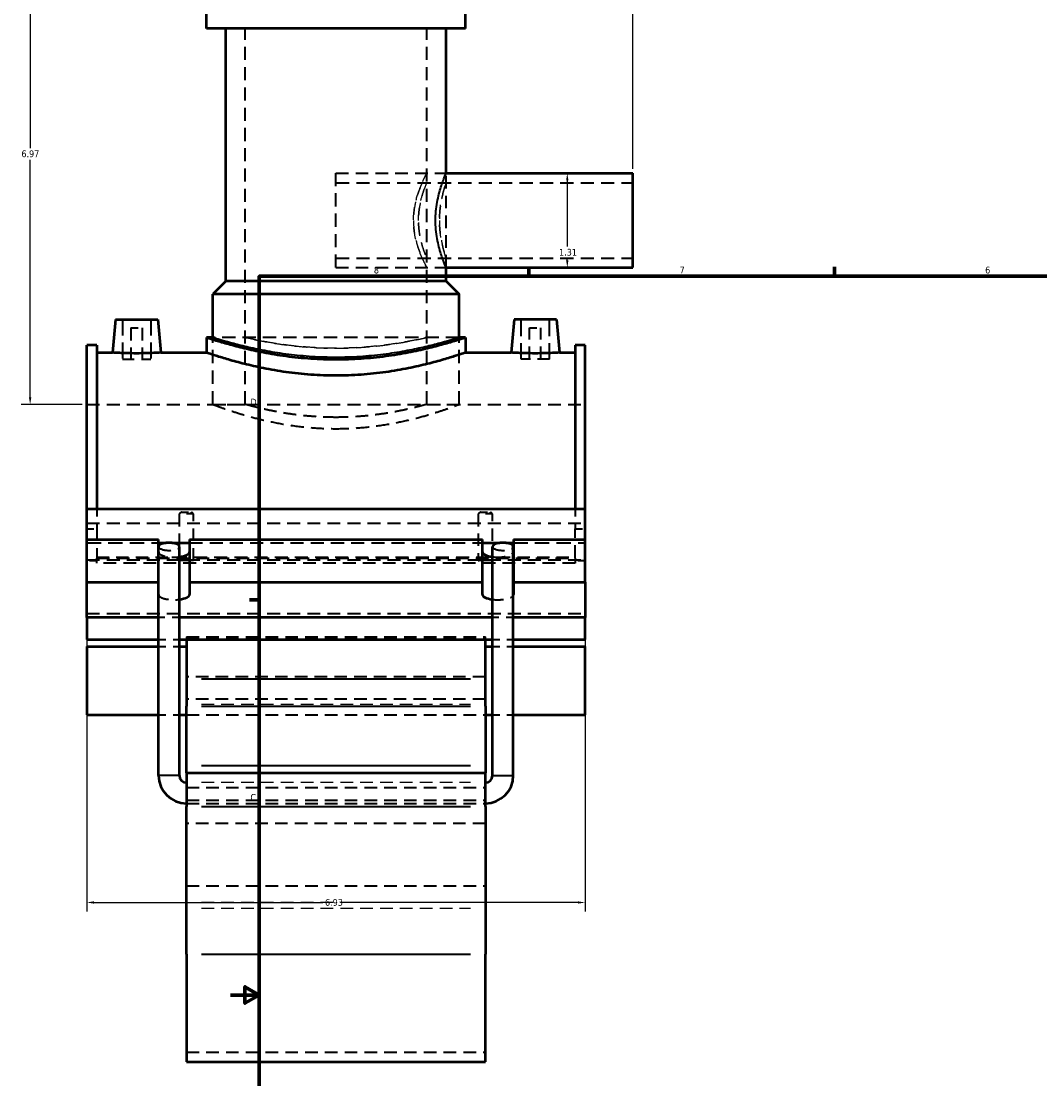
# Model space of a CAD drawing. Header units: inches. Extents: x -2.8 to 51.3, y -2.3 to 49.9.
# Tile 2 of 9: x -2.8 to 11.4, y 9.8 to 24.6. Entities that reach past the tile are written whole.
import ezdxf

# ---------------------------------------------------------------- set-up
doc = ezdxf.new("R2010")
doc.units = ezdxf.units.IN
doc.header["$MEASUREMENT"] = 0
doc.linetypes.add('DASHED', pattern=[0.2067, 0.1654, -0.0413])
for name, color, linetype, lineweight in [('Border (ANSI)', 7, 'Continuous', 70), ('Dimension (ANSI)', 7, 'Continuous', 25), ('Hidden (ANSI)', 7, 'DASHED', 35), ('Hidden Narrow (ANSI)', 7, 'DASHED', 25), ('Visible (ANSI)', 7, 'Continuous', 50), ('Visible Narrow (ANSI)', 7, 'Continuous', 35)]:
    doc.layers.add(name, color=color, linetype=linetype, lineweight=lineweight)
doc.styles.add('Note Text (ANSI)', font='tahoma.ttf')
doc.dimstyles.new('Default (ANSI)', dxfattribs={"dimtxt": 0.094488, "dimasz": 0.098425, "dimexe": 0.125, "dimexo": 0.0625, "dimgap": 0.031496, "dimtad": 0, "dimtih": 1, "dimtoh": 1, "dimrnd": 1e-08, "dimzin": 4, "dimdsep": 46, "dimtxsty": 'Note Text (ANSI)', "dimcen": 0.09, "dimdle": 0.393701, "dimclrd": 256, "dimclre": 256, "dimclrt": 5, "dimadec": 0, "dimazin": 1, "dimtfac": 1, "dimtofl": 0, "dimtmove": 0, "dimatfit": 3, "dimfxl": 1, "dimtolj": 1, "dimtzin": 4, "dimlwd": -1, "dimlwe": -1, "dimarcsym": 0})

# ---------------------------------------------------------------- blocks, each defined once
blk = doc.blocks.new('Borders Default Border')
at = {"layer": 'Border (ANSI)'}
for p, q in [((4.25, 21), (4.25, 21.134)), ((8.5, 21), (8.5, 21.134)), ((0.5, 16.5), (0.366, 16.5))]:
    blk.add_line(p, q, dxfattribs=at)
at = {"layer": 'Border (ANSI)', "flags": 128}
for points in [[(0.5, 1), (0.5, 21), (33.5, 21), (33.5, 1), (0.5, 1)], [(0.1, 11), (0.5, 11), (0.3, 11.115), (0.3, 10.885), (0.5, 11)]]:
    blk.add_lwpolyline(points, dxfattribs=at)
at = {"layer": 'Border (ANSI)', "color": 5, "true_color": 0x0000ff, "char_height": 0.0945, "attachment_point": 7, "style": 'Note Text (ANSI)'}
for s, insert in [('8', (2.094, 21.038)), ('7', (6.346, 21.04)), ('6', (10.595, 21.038)), ('D', (0.378, 19.203)), ('C', (0.378, 13.701))]:
    blk.add_mtext(s, dxfattribs=dict(at, insert=insert))
blk = doc.blocks.new('*D6')
at = {"layer": 'Defpoints', "color": 0, "transparency": 16777216}
for p in [(-1.898, 17.042), (5.032, 17.042), (5.032, 12.288)]:
    blk.add_point(p, dxfattribs=at)
at = {"layer": 'Dimension (ANSI)', "transparency": 16777216}
for p, q in [((-1.898, 16.979), (-1.898, 12.163)), ((5.032, 16.979), (5.032, 12.163)), ((-1.8, 12.288), (1.384, 12.288)), ((4.933, 12.288), (1.686, 12.288))]:
    blk.add_line(p, q, dxfattribs=at)
for points in [[(-1.8, 12.304), (-1.8, 12.272), (-1.898, 12.288)], [(4.933, 12.304), (4.933, 12.272), (5.032, 12.288)]]:
    blk.add_solid(points, dxfattribs=at)
at = {"layer": 'Dimension (ANSI)', "color": 5, "transparency": 16777216, "insert": (1.415, 12.337), "char_height": 0.0945, "attachment_point": 1, "style": 'Note Text (ANSI)'}
blk.add_mtext('\\A1;6.93', dxfattribs=at)
blk = doc.blocks.new('*D8')
at = {"layer": 'Defpoints', "color": 0, "transparency": 16777216}
for p in [(5.697, 26.664), (1.567, 26.188), (5.697, 22.433)]:
    blk.add_point(p, dxfattribs=at)
at = {"layer": 'Dimension (ANSI)', "transparency": 16777216}
for p, q in [((1.567, 26.25), (1.567, 26.789)), ((5.697, 22.496), (5.697, 26.789)), ((1.665, 26.664), (3.774, 26.664)), ((5.598, 26.664), (4.079, 26.664))]:
    blk.add_line(p, q, dxfattribs=at)
for points in [[(1.665, 26.681), (1.665, 26.648), (1.567, 26.664)], [(5.598, 26.681), (5.598, 26.648), (5.697, 26.664)]]:
    blk.add_solid(points, dxfattribs=at)
at = {"layer": 'Dimension (ANSI)', "color": 5, "transparency": 16777216, "insert": (3.806, 26.713), "char_height": 0.0945, "attachment_point": 1, "style": 'Note Text (ANSI)'}
blk.add_mtext('\\A1;4.13', dxfattribs=at)
blk = doc.blocks.new('*D9')
at = {"layer": 'Defpoints', "color": 0, "transparency": 16777216}
for p in [(4.784, 22.433), (4.784, 21.122), (4.784, 21.122)]:
    blk.add_point(p, dxfattribs=at)
at = {"layer": 'Dimension (ANSI)', "transparency": 16777216}
for p, q in [((4.784, 22.335), (4.784, 21.414)), ((4.784, 21.221), (4.784, 21.252))]:
    blk.add_line(p, q, dxfattribs=at)
for points in [[(4.768, 22.335), (4.8, 22.335), (4.784, 22.433)], [(4.768, 21.221), (4.8, 21.221), (4.784, 21.122)]]:
    blk.add_solid(points, dxfattribs=at)
at = {"layer": 'Dimension (ANSI)', "color": 5, "transparency": 16777216, "insert": (4.67, 21.382), "char_height": 0.0945, "attachment_point": 1, "style": 'Note Text (ANSI)'}
blk.add_mtext('\\A1;1.31', dxfattribs=at)
blk = doc.blocks.new('*D10')
at = {"layer": 'Defpoints', "color": 0, "transparency": 16777216}
for p in [(-2.686, 26.188), (0.926, 26.188), (-1.898, 19.218)]:
    blk.add_point(p, dxfattribs=at)
at = {"layer": 'Dimension (ANSI)', "transparency": 16777216}
for p, q in [((0.863, 26.188), (-2.811, 26.188)), ((-2.686, 26.09), (-2.686, 22.784)), ((-2.686, 19.316), (-2.686, 22.622)), ((-1.961, 19.218), (-2.811, 19.218))]:
    blk.add_line(p, q, dxfattribs=at)
for points in [[(-2.702, 26.09), (-2.669, 26.09), (-2.686, 26.188)], [(-2.702, 19.316), (-2.669, 19.316), (-2.686, 19.218)]]:
    blk.add_solid(points, dxfattribs=at)
at = {"layer": 'Dimension (ANSI)', "color": 5, "transparency": 16777216, "insert": (-2.807, 22.752), "char_height": 0.0945, "attachment_point": 1, "style": 'Note Text (ANSI)'}
blk.add_mtext('\\A1;6.97', dxfattribs=at)

msp = doc.modelspace()

# ---------------------------------------------------------------- linework, layer by layer
at = {"layer": 'Hidden (ANSI)', "ltscale": 1.099577}
for p, q in [((0.3052, 19.218), (0.3052, 24.4455)), ((2.8285, 19.218), (2.8285, 24.4455))]:
    msp.add_line(p, q, dxfattribs=at)
at = {"layer": 'Hidden (ANSI)', "ltscale": 1.107}
msp.add_line((1.5668, 21.1224), (1.5668, 22.4335), dxfattribs=at)
at = {"layer": 'Hidden (ANSI)', "ltscale": 1.058821}
for p, q in [((1.5668, 22.4335), (3.0988, 22.4335)), ((1.5668, 21.1224), (3.0988, 21.1224))]:
    msp.add_line(p, q, dxfattribs=at)
at = {"layer": 'Hidden (ANSI)', "ltscale": 1.057107}
msp.add_line((3.0988, 21.1224), (3.0988, 22.4335), dxfattribs=at)
at = {"layer": 'Hidden (ANSI)', "ltscale": 1.110036}
for p, q in [((1.5668, 22.3024), (5.6968, 22.3024)), ((1.5668, 21.2536), (5.6968, 21.2536))]:
    msp.add_line(p, q, dxfattribs=at)
at = {"layer": 'Hidden (ANSI)', "ltscale": 1.333288}
for p, q in [((-1.402, 20.3991), (-1.402, 19.8479)), ((-1.0083, 20.3991), (-1.0083, 19.8479)), ((4.142, 19.8479), (4.142, 20.3991)), ((4.5357, 19.8479), (4.5357, 20.3991))]:
    msp.add_line(p, q, dxfattribs=at)
at = {"layer": 'Hidden (ANSI)', "ltscale": 0.471064}
for p, q in [((-1.2839, 20.281), (-1.1264, 20.281)), ((4.2601, 20.281), (4.4176, 20.281))]:
    msp.add_line(p, q, dxfattribs=at)
at = {"layer": 'Hidden (ANSI)', "ltscale": 1.047583}
for p, q in [((-1.2839, 20.281), (-1.2839, 19.8479)), ((-1.1264, 20.281), (-1.1264, 19.8479)), ((4.2601, 19.8479), (4.2601, 20.281)), ((4.4176, 19.8479), (4.4176, 20.281))]:
    msp.add_line(p, q, dxfattribs=at)
at = {"layer": 'Hidden (ANSI)', "ltscale": 1.104495}
msp.add_line((3.2791, 20.148), (-0.1454, 20.148), dxfattribs=at)
at = {"layer": 'Hidden (ANSI)', "ltscale": 1.124841}
for p, q in [((-0.1454, 19.218), (-0.1454, 20.148)), ((3.2791, 19.218), (3.2791, 20.148))]:
    msp.add_line(p, q, dxfattribs=at)
at = {"layer": 'Hidden (ANSI)', "ltscale": 0.997297}
for p, q in [((-1.402, 19.8479), (-1.0083, 19.8479)), ((4.5357, 19.8479), (4.142, 19.8479))]:
    msp.add_line(p, q, dxfattribs=at)
at = {"layer": 'Hidden (ANSI)', "ltscale": 1.081511}
for p, q in [((-1.8982, 19.218), (5.0318, 19.218)), ((-1.8982, 17.5668), (5.0318, 17.5668)), ((-1.8982, 17.0543), (5.0318, 17.0543)), ((-1.8982, 16.3101), (5.0318, 16.3101))]:
    msp.add_line(p, q, dxfattribs=at)
at = {"layer": 'Hidden (ANSI)', "ltscale": 1.089963}
for p, q in [((-0.1454, 19.218), (0.3052, 19.218)), ((2.8285, 19.218), (3.2791, 19.218))]:
    msp.add_line(p, q, dxfattribs=at)
at = {"layer": 'Hidden (ANSI)', "ltscale": 0.630222}
for p, q in [((-1.7596, 17.764), (-1.7596, 17.487)), ((4.8932, 17.764), (4.8932, 17.487))]:
    msp.add_line(p, q, dxfattribs=at)
at = {"layer": 'Hidden (ANSI)', "ltscale": 1.04627}
for p, q in [((-0.6115, 17.6943), (-0.6115, 17.0455)), ((-0.4128, 17.0455), (-0.4128, 17.6943)), ((3.5465, 17.6943), (3.5465, 17.0455)), ((3.7452, 17.0455), (3.7452, 17.6943))]:
    msp.add_line(p, q, dxfattribs=at)
at = {"layer": 'Hidden (ANSI)', "ltscale": 0.44938}
for p, q in [((-0.4128, 17.6943), (-0.6115, 17.6943)), ((3.7452, 17.6943), (3.5465, 17.6943))]:
    msp.add_line(p, q, dxfattribs=at)
at = {"layer": 'Hidden (ANSI)', "ltscale": 0.297896}
for p, q in [((-0.5818, 17.718), (-0.4426, 17.718)), ((3.5762, 17.718), (3.7154, 17.718))]:
    msp.add_line(p, q, dxfattribs=at)
at = {"layer": 'Hidden (ANSI)', "ltscale": 0.263891}
for p, q in [((-1.8982, 17.487), (-1.7596, 17.487)), ((4.8932, 17.487), (5.0318, 17.487)), ((-1.7596, 17.042), (-1.8982, 17.042)), ((5.0318, 17.042), (4.8932, 17.042))]:
    msp.add_line(p, q, dxfattribs=at)
at = {"layer": 'Hidden (ANSI)', "ltscale": 1.015378}
for p, q in [((-1.7596, 17.487), (-1.7596, 17.0925)), ((4.8932, 17.0925), (4.8932, 17.487))]:
    msp.add_line(p, q, dxfattribs=at)
at = {"layer": 'Hidden (ANSI)', "ltscale": 1.205209}
for p, q in [((-1.8982, 17.2898), (-0.9017, 17.2898)), ((4.0354, 17.2898), (5.0318, 17.2898))]:
    msp.add_line(p, q, dxfattribs=at)
at = {"layer": 'Hidden (ANSI)', "ltscale": 0.152872}
for p, q in [((-0.7949, 17.2898), (-0.7146, 17.2898)), ((3.8482, 17.2898), (3.9285, 17.2898))]:
    msp.add_line(p, q, dxfattribs=at)
at = {"layer": 'Hidden (ANSI)', "ltscale": 1.094429}
msp.add_line((-0.4691, 17.2898), (3.6028, 17.2898), dxfattribs=at)
at = {"layer": 'Hidden (ANSI)', "ltscale": 0.072672}
for p, q in [((-1.7596, 17.0925), (-1.7596, 17.0795)), ((4.8932, 17.0795), (4.8932, 17.0925))]:
    msp.add_line(p, q, dxfattribs=at)
at = {"layer": 'Hidden (ANSI)', "ltscale": 1.039332}
for p, q in [((-1.7596, 17.0925), (-0.6854, 17.0925)), ((3.8191, 17.0925), (4.8932, 17.0925))]:
    msp.add_line(p, q, dxfattribs=at)
at = {"layer": 'Hidden (ANSI)', "ltscale": 1.072859}
for p, q in [((-1.7596, 17.0795), (4.8932, 17.0795)), ((4.8932, 17.0101), (-1.7596, 17.0101))]:
    msp.add_line(p, q, dxfattribs=at)
at = {"layer": 'Hidden (ANSI)', "ltscale": 0.14758}
for p, q in [((-1.7596, 17.0101), (-1.7596, 17.0795)), ((4.8932, 17.0795), (4.8932, 17.0101))]:
    msp.add_line(p, q, dxfattribs=at)
at = {"layer": 'Hidden (ANSI)', "ltscale": 1.089623}
msp.add_line((-0.6854, 17.0925), (3.8191, 17.0925), dxfattribs=at)
at = {"layer": 'Hidden (ANSI)', "ltscale": 0.378259}
for p, q in [((-0.4128, 17.0455), (-0.6115, 17.0455)), ((3.7452, 17.0455), (3.5465, 17.0455))]:
    msp.add_line(p, q, dxfattribs=at)
at = {"layer": 'Hidden (ANSI)', "ltscale": 0.549173}
for p, q in [((-0.6105, 16.2532), (-0.8989, 16.2532)), ((4.0326, 16.2532), (3.7442, 16.2532)), ((-0.8989, 15.9452), (-0.6105, 15.9452)), ((3.7442, 15.9452), (4.0326, 15.9452)), ((-0.8989, 15.8487), (-0.6105, 15.8487)), ((3.7442, 15.8487), (4.0326, 15.8487)), ((-0.8989, 14.899), (-0.6105, 14.899)), ((3.7442, 14.899), (4.0326, 14.899))]:
    msp.add_line(p, q, dxfattribs=at)
at = {"layer": 'Hidden (ANSI)', "ltscale": 0.300161}
for p, q in [((-0.5122, 15.9838), (-0.5122, 15.9636)), ((3.6458, 15.9636), (3.6458, 15.9838))]:
    msp.add_line(p, q, dxfattribs=at)
at = {"layer": 'Hidden (ANSI)', "ltscale": 1.058743}
for p, q in [((-0.5122, 15.9838), (3.6458, 15.9838)), ((-0.5122, 15.9636), (3.6458, 15.9636)), ((3.6458, 15.4286), (-0.5122, 15.4286)), ((3.6458, 15.1179), (-0.5122, 15.1179)), ((-0.5122, 14.899), (3.6458, 14.899)), ((-0.5122, 13.8883), (3.6458, 13.8883)), ((-0.5122, 13.7132), (3.6458, 13.7132)), ((-0.5122, 13.6667), (3.6458, 13.6667)), ((3.6458, 13.385), (-0.5122, 13.385)), ((-0.5122, 12.5186), (3.6458, 12.5186)), ((-0.5122, 10.2062), (3.6458, 10.2062))]:
    msp.add_line(p, q, dxfattribs=at)
at = {"layer": 'Hidden (ANSI)', "ltscale": 0.115573}
for p, q in [((-0.5122, 15.9636), (-0.5122, 15.9452)), ((3.6458, 15.9452), (3.6458, 15.9636))]:
    msp.add_line(p, q, dxfattribs=at)
at = {"layer": 'Hidden (ANSI)', "ltscale": 1.131185}
for centre in [(-0.7547, 17.2394), (3.8884, 17.2394)]:
    msp.add_ellipse(centre, major_axis=(0.1442, 0), ratio=0.3639702, start_param=3.1415927, end_param=6.2831853, dxfattribs=at)
at = {"layer": 'Hidden (ANSI)', "ltscale": 0.580703}
for centre, major_axis, start_param, end_param in [((-0.6854, 17.1665), (-0.2163, 0), 0.1609249, 1.5707963), ((3.8191, 17.1665), (0.2163, 0), 4.712389, 6.1222604)]:
    msp.add_ellipse(centre, major_axis=major_axis, ratio=0.3420201, start_param=start_param, end_param=end_param, dxfattribs=at)
at = {"layer": 'Hidden (ANSI)', "ltscale": 0.145557}
for centre, start_param, end_param in [((-0.6854, 17.1665), 1.5707963, 1.9243713), ((3.8191, 17.1665), 1.2172214, 1.5707963)]:
    msp.add_ellipse(centre, major_axis=(-0.2163, 0), ratio=0.3420201, start_param=start_param, end_param=end_param, dxfattribs=at)
at = {"layer": 'Hidden (ANSI)', "ltscale": 0.922604}
for centre, major_axis, start_param, end_param in [((-0.6854, 16.5737), (-0.2163, 0), 0.1609249, 1.9243713), ((3.8191, 16.5737), (0.2163, 0), 4.358814, 6.1222604)]:
    msp.add_ellipse(centre, major_axis=major_axis, ratio=0.3420201, start_param=start_param, end_param=end_param, dxfattribs=at)
at = {"layer": 'Hidden (ANSI)', "ltscale": 1.094813}
for points, knots in [([(-0.1454, 19.218), (-0.1454, 19.218), (-0.1349, 19.2139), (-0.091, 19.1975), (-0.0577, 19.1852), (0.03, 19.1541), (0.0845, 19.1353), (0.2098, 19.0949), (0.2807, 19.0733), (0.4315, 19.0312), (0.5168, 19.0092), (0.7026, 18.9676), (0.8033, 18.948), (1.0138, 18.9152), (1.1239, 18.902), (1.346, 18.8843), (1.4581, 18.88), (1.5668, 18.88)], [19.8774218, 19.8774218, 19.8774218, 19.8774218, 20.7053119, 20.7053119, 21.533202, 21.533202, 22.3610921, 22.3610921, 23.1889822, 23.1889822, 24.0175439, 24.0175439, 24.8461056, 24.8461056, 25.6746674, 25.6746674, 26.5032291, 26.5032291, 26.5032291, 26.5032291]), ([(1.5668, 18.88), (1.6756, 18.88), (1.7876, 18.8843), (2.0097, 18.902), (2.1198, 18.9152), (2.3304, 18.948), (2.431, 18.9676), (2.6169, 19.0092), (2.7021, 19.0312), (2.8529, 19.0733), (2.9239, 19.0949), (3.0492, 19.1353), (3.1036, 19.1541), (3.1913, 19.1852), (3.2247, 19.1975), (3.2686, 19.2139), (3.2791, 19.218), (3.2791, 19.218)], [0, 0, 0, 0, 0.8285617, 0.8285617, 1.6571235, 1.6571235, 2.4856852, 2.4856852, 3.3142469, 3.3142469, 4.142137, 4.142137, 4.9700271, 4.9700271, 5.7979172, 5.7979172, 6.6258073, 6.6258073, 6.6258073, 6.6258073])]:
    msp.add_open_spline(points, degree=3, knots=knots, dxfattribs=at)
at = {"layer": 'Hidden (ANSI)', "ltscale": 1.070717}
for points, knots in [([(1.5668, 19.0377), (1.4872, 19.0377), (1.4049, 19.04), (1.2416, 19.0492), (1.1605, 19.0561), (1.0052, 19.0734), (0.9309, 19.0837), (0.7935, 19.1058), (0.7305, 19.1175), (0.6189, 19.14), (0.5665, 19.1516), (0.4741, 19.1734), (0.434, 19.1835), (0.3694, 19.2003), (0.345, 19.207), (0.3128, 19.2158), (0.3052, 19.218), (0.3052, 19.218)], [0, 0, 0, 0, 0.6071488, 0.6071488, 1.2142975, 1.2142975, 1.8214463, 1.8214463, 2.428595, 2.428595, 3.0356081, 3.0356081, 3.6426212, 3.6426212, 4.2496343, 4.2496343, 4.8566474, 4.8566474, 4.8566474, 4.8566474]), ([(2.8285, 19.218), (2.8285, 19.218), (2.8208, 19.2158), (2.7887, 19.207), (2.7642, 19.2003), (2.6997, 19.1835), (2.6596, 19.1734), (2.5671, 19.1516), (2.5147, 19.14), (2.4032, 19.1175), (2.3402, 19.1058), (2.2028, 19.0837), (2.1285, 19.0734), (1.9732, 19.0561), (1.8921, 19.0492), (1.7288, 19.04), (1.6465, 19.0377), (1.5668, 19.0377)], [14.5699421, 14.5699421, 14.5699421, 14.5699421, 15.1769552, 15.1769552, 15.7839683, 15.7839683, 16.3909814, 16.3909814, 16.9979944, 16.9979944, 17.6051432, 17.6051432, 18.212292, 18.212292, 18.8194407, 18.8194407, 19.4265895, 19.4265895, 19.4265895, 19.4265895])]:
    msp.add_open_spline(points, degree=3, knots=knots, dxfattribs=at)
at = {"layer": 'Hidden (ANSI)', "ltscale": 0.072239}
for points, weights in [([(-0.5818, 17.718), (-0.595, 17.7082), (-0.6115, 17.6943)], [1, 1.00992428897, 1]), ([(-0.4128, 17.6943), (-0.4294, 17.7082), (-0.4426, 17.718)], [1, 1.00992428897, 1]), ([(3.5762, 17.718), (3.563, 17.7082), (3.5465, 17.6943)], [1, 1.00992428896, 1]), ([(3.7452, 17.6943), (3.7286, 17.7082), (3.7154, 17.718)], [1, 1.00992428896, 1])]:
    msp.add_rational_spline(points, weights, degree=2, dxfattribs=at)
at = {"layer": 'Hidden (ANSI)', "ltscale": 0.450542}
for points, knots in [([(-0.6115, 17.0455), (-0.6069, 17.0468), (-0.6015, 17.0479), (-0.5852, 17.0502), (-0.572, 17.0512), (-0.5429, 17.0524), (-0.527, 17.0526), (-0.5122, 17.0526), (-0.4974, 17.0526), (-0.4816, 17.0524), (-0.4525, 17.0512), (-0.4393, 17.0502), (-0.423, 17.0479), (-0.4175, 17.0469), (-0.4128, 17.0455)], [-0.28920517, -0.28920517, -0.28920517, -0.28920517, -0.22638723, -0.22638723, -0.11319361, -0.11319361, 0, 0, 0, 0.11284098, 0.11284098, 0.22568196, 0.22568196, 0.28917826, 0.28917826, 0.28917826, 0.28917826]), ([(3.5465, 17.0455), (3.5512, 17.0469), (3.5566, 17.0479), (3.573, 17.0502), (3.5862, 17.0512), (3.6152, 17.0524), (3.631, 17.0526), (3.6606, 17.0526), (3.6764, 17.0524), (3.7055, 17.0512), (3.7187, 17.0502), (3.735, 17.0479), (3.7405, 17.0469), (3.7452, 17.0455)], [0.6402703, 0.6402703, 0.6402703, 0.6402703, 0.7037666, 0.7037666, 0.81660758, 0.81660758, 0.92944857, 0.92944857, 1.04228955, 1.04228955, 1.15513053, 1.15513053, 1.21862683, 1.21862683, 1.21862683, 1.21862683])]:
    msp.add_open_spline(points, degree=3, knots=knots, dxfattribs=at)
at = {"layer": 'Hidden Narrow (ANSI)', "ltscale": 1.06497}
for p, q in [((-0.3043, 15.045), (3.4379, 15.045)), ((-0.3043, 13.9609), (3.4379, 13.9609)), ((-0.3043, 12.2916), (3.4379, 12.2916)), ((-0.3043, 12.2105), (3.4379, 12.2105))]:
    msp.add_line(p, q, dxfattribs=at)
at = {"layer": 'Hidden Narrow (ANSI)', "ltscale": 1.068984}
msp.add_open_spline([(2.6448, 21.778), (2.6448, 21.8201), (2.6474, 21.8633), (2.6574, 21.9487), (2.665, 21.9909), (2.6925, 22.1115), (2.7176, 22.1841), (2.7516, 22.2701), (2.7631, 22.2971), (2.7846, 22.3449), (2.7946, 22.3658), (2.8111, 22.3995), (2.8176, 22.4124), (2.8263, 22.4294), (2.8285, 22.4335), (2.8285, 22.4335), (2.8263, 22.4294), (2.8176, 22.4124), (2.8111, 22.3995), (2.7946, 22.3658), (2.7846, 22.3449), (2.7631, 22.2971), (2.7516, 22.2701), (2.7176, 22.1841), (2.6925, 22.1115), (2.665, 21.9909), (2.6574, 21.9487), (2.6474, 21.8633), (2.6448, 21.8201), (2.6448, 21.7358), (2.6474, 21.6926), (2.6574, 21.6072), (2.665, 21.565), (2.6925, 21.4444), (2.7176, 21.3718), (2.7516, 21.2858), (2.7631, 21.2588), (2.7846, 21.211), (2.7946, 21.1901), (2.8111, 21.1564), (2.8176, 21.1435), (2.8263, 21.1266), (2.8285, 21.1224), (2.8285, 21.1224), (2.8263, 21.1266), (2.8176, 21.1435), (2.8111, 21.1564), (2.7946, 21.1901), (2.7846, 21.211), (2.7631, 21.2588), (2.7516, 21.2858), (2.7176, 21.3718), (2.6925, 21.4444), (2.665, 21.565), (2.6574, 21.6072), (2.6474, 21.6926), (2.6448, 21.7358), (2.6448, 21.778)], degree=3, knots=[0, 0, 0, 0, 0.3211253, 0.3211253, 0.6422506, 0.6422506, 1.2845011, 1.2845011, 1.604582, 1.604582, 1.9246629, 1.9246629, 2.2447438, 2.2447438, 2.5648247, 2.5648247, 2.8849055, 2.8849055, 3.2049864, 3.2049864, 3.5250673, 3.5250673, 3.8451482, 3.8451482, 4.4873988, 4.4873988, 4.808524, 4.808524, 5.1296493, 5.1296493, 5.4507746, 5.4507746, 5.7718999, 5.7718999, 6.4141504, 6.4141504, 6.7342313, 6.7342313, 7.0543122, 7.0543122, 7.3743931, 7.3743931, 7.694474, 7.694474, 8.0145549, 8.0145549, 8.3346358, 8.3346358, 8.6547166, 8.6547166, 8.9747975, 8.9747975, 9.6170481, 9.6170481, 9.9381734, 9.9381734, 10.2592986, 10.2592986, 10.2592986, 10.2592986], dxfattribs=at)
at = {"layer": 'Hidden Narrow (ANSI)', "ltscale": 1.008753}
for points, knots in [([(3.0988, 22.4335), (3.0988, 22.4335), (3.0971, 22.4294), (3.09, 22.4126), (3.0846, 22.3998), (3.0712, 22.3661), (3.0631, 22.3453), (3.0456, 22.2974), (3.0362, 22.2703), (3.0179, 22.2127), (3.0083, 22.1801), (2.9901, 22.1091), (2.9815, 22.0706), (2.9671, 21.99), (2.9613, 21.9479), (2.9535, 21.8627), (2.9515, 21.8197), (2.9515, 21.778)], [7.6345483, 7.6345483, 7.6345483, 7.6345483, 7.9524384, 7.9524384, 8.2703285, 8.2703285, 8.5882187, 8.5882187, 8.9061088, 8.9061088, 9.224431, 9.224431, 9.5427533, 9.5427533, 9.8610755, 9.8610755, 10.1793977, 10.1793977, 10.1793977, 10.1793977]), ([(2.9515, 21.778), (2.9515, 21.7362), (2.9535, 21.6932), (2.9613, 21.608), (2.9671, 21.5659), (2.9815, 21.4853), (2.9901, 21.4469), (3.0083, 21.3758), (3.0179, 21.3433), (3.0362, 21.2857), (3.0456, 21.2586), (3.0631, 21.2106), (3.0712, 21.1898), (3.0846, 21.1562), (3.09, 21.1434), (3.0971, 21.1265), (3.0988, 21.1224), (3.0988, 21.1224)], [0, 0, 0, 0, 0.3183222, 0.3183222, 0.6366445, 0.6366445, 0.9549667, 0.9549667, 1.273289, 1.273289, 1.5911791, 1.5911791, 1.9090692, 1.9090692, 2.2269593, 2.2269593, 2.5448494, 2.5448494, 2.5448494, 2.5448494])]:
    msp.add_open_spline(points, degree=3, knots=knots, dxfattribs=at)
at = {"layer": 'Hidden Narrow (ANSI)', "ltscale": 1.075121}
msp.add_open_spline([(2.7143, 21.778), (2.7143, 21.7446), (2.7158, 21.7102), (2.7219, 21.6421), (2.7264, 21.6084), (2.7431, 21.5117), (2.7586, 21.4533), (2.7869, 21.3611), (2.8018, 21.3208), (2.8175, 21.2805), (2.8216, 21.2703), (2.8271, 21.2568), (2.8285, 21.2536), (2.8285, 21.2536), (2.8271, 21.2568), (2.8216, 21.2703), (2.8175, 21.2805), (2.8018, 21.3208), (2.7869, 21.3611), (2.7586, 21.4533), (2.7431, 21.5117), (2.7264, 21.6084), (2.7219, 21.6421), (2.7158, 21.7102), (2.7143, 21.7446), (2.7143, 21.8113), (2.7158, 21.8457), (2.7219, 21.9138), (2.7264, 21.9475), (2.7431, 22.0442), (2.7586, 22.1026), (2.7869, 22.1949), (2.8018, 22.2351), (2.8175, 22.2754), (2.8216, 22.2857), (2.8271, 22.2991), (2.8285, 22.3024), (2.8285, 22.3024), (2.8271, 22.2991), (2.8216, 22.2857), (2.8175, 22.2754), (2.8018, 22.2351), (2.7869, 22.1949), (2.7586, 22.1026), (2.7431, 22.0442), (2.7264, 21.9475), (2.7219, 21.9138), (2.7158, 21.8457), (2.7143, 21.8113), (2.7143, 21.778)], degree=3, knots=[0, 0, 0, 0, 0.2544137, 0.2544137, 0.5088274, 0.5088274, 1.0176549, 1.0176549, 1.525874, 1.525874, 1.7799835, 1.7799835, 2.0340931, 2.0340931, 2.2882026, 2.2882026, 2.5423122, 2.5423122, 3.0505313, 3.0505313, 3.5593587, 3.5593587, 3.8137724, 3.8137724, 4.0681861, 4.0681861, 4.3225999, 4.3225999, 4.5770136, 4.5770136, 5.085841, 5.085841, 5.5940601, 5.5940601, 5.8481697, 5.8481697, 6.1022792, 6.1022792, 6.3563888, 6.3563888, 6.6104983, 6.6104983, 7.1187174, 7.1187174, 7.6275448, 7.6275448, 7.8819586, 7.8819586, 8.1363723, 8.1363723, 8.1363723, 8.1363723], dxfattribs=at)
at = {"layer": 'Hidden Narrow (ANSI)', "ltscale": 1.070868}
msp.add_open_spline([(3.0063, 21.778), (3.0063, 21.8112), (3.0075, 21.8454), (3.0123, 21.9134), (3.0158, 21.9471), (3.0293, 22.0439), (3.0417, 22.1025), (3.0648, 22.195), (3.077, 22.2353), (3.0898, 22.2756), (3.0932, 22.2858), (3.0977, 22.2992), (3.0988, 22.3024), (3.0988, 22.3024), (3.0977, 22.2992), (3.0932, 22.2858), (3.0898, 22.2756), (3.077, 22.2353), (3.0648, 22.195), (3.0417, 22.1025), (3.0293, 22.0439), (3.0158, 21.9471), (3.0123, 21.9134), (3.0075, 21.8454), (3.0063, 21.8112), (3.0063, 21.7447), (3.0075, 21.7105), (3.0123, 21.6425), (3.0158, 21.6088), (3.0293, 21.512), (3.0417, 21.4534), (3.0648, 21.3609), (3.077, 21.3206), (3.0898, 21.2804), (3.0932, 21.2702), (3.0977, 21.2568), (3.0988, 21.2536), (3.0988, 21.2536), (3.0977, 21.2568), (3.0932, 21.2702), (3.0898, 21.2804), (3.077, 21.3206), (3.0648, 21.3609), (3.0417, 21.4534), (3.0293, 21.512), (3.0158, 21.6088), (3.0123, 21.6425), (3.0075, 21.7105), (3.0063, 21.7447), (3.0063, 21.778)], degree=3, knots=[0, 0, 0, 0, 0.2531679, 0.2531679, 0.5063358, 0.5063358, 1.0126717, 1.0126717, 1.5187447, 1.5187447, 1.7717813, 1.7717813, 2.0248178, 2.0248178, 2.2778543, 2.2778543, 2.5308909, 2.5308909, 3.0369639, 3.0369639, 3.5432998, 3.5432998, 3.7964677, 3.7964677, 4.0496356, 4.0496356, 4.3028035, 4.3028035, 4.5559714, 4.5559714, 5.0623073, 5.0623073, 5.5683803, 5.5683803, 5.8214169, 5.8214169, 6.0744534, 6.0744534, 6.3274899, 6.3274899, 6.5805265, 6.5805265, 7.0865995, 7.0865995, 7.5929354, 7.5929354, 7.8461033, 7.8461033, 8.0992712, 8.0992712, 8.0992712, 8.0992712], dxfattribs=at)
at = {"layer": 'Hidden Narrow (ANSI)', "ltscale": 1.091371}
for points, knots in [([(-0.1454, 20.148), (-0.1454, 20.148), (-0.135, 20.1447), (-0.0913, 20.1311), (-0.058, 20.1209), (0.0296, 20.0953), (0.084, 20.0798), (0.2095, 20.0465), (0.2805, 20.0287), (0.4317, 19.9942), (0.5171, 19.9762), (0.7034, 19.9422), (0.8042, 19.9263), (1.0149, 19.8997), (1.1249, 19.889), (1.3468, 19.8748), (1.4585, 19.8713), (1.5668, 19.8713)], [19.8054754, 19.8054754, 19.8054754, 19.8054754, 20.6305528, 20.6305528, 21.4556301, 21.4556301, 22.2807075, 22.2807075, 23.1057848, 23.1057848, 23.9311637, 23.9311637, 24.7565427, 24.7565427, 25.5819216, 25.5819216, 26.4073006, 26.4073006, 26.4073006, 26.4073006]), ([(1.5668, 19.8713), (1.6751, 19.8713), (1.7869, 19.8748), (2.0087, 19.889), (2.1188, 19.8997), (2.3295, 19.9263), (2.4303, 19.9422), (2.6165, 19.9762), (2.702, 19.9942), (2.8532, 20.0287), (2.9242, 20.0465), (3.0497, 20.0798), (3.1041, 20.0953), (3.1917, 20.1209), (3.2249, 20.1311), (3.2686, 20.1447), (3.2791, 20.148), (3.2791, 20.148)], [0, 0, 0, 0, 0.8253789, 0.8253789, 1.6507579, 1.6507579, 2.4761368, 2.4761368, 3.3015158, 3.3015158, 4.1265931, 4.1265931, 4.9516704, 4.9516704, 5.7767478, 5.7767478, 6.6018251, 6.6018251, 6.6018251, 6.6018251])]:
    msp.add_open_spline(points, degree=3, knots=knots, dxfattribs=at)
at = {"layer": 'Hidden Narrow (ANSI)', "ltscale": 1.099522}
msp.add_open_spline([(1.5668, 19.9995), (1.4873, 19.9995), (1.4052, 20.0014), (1.2419, 20.0089), (1.1609, 20.0145), (1.0055, 20.0287), (0.9312, 20.0372), (0.7937, 20.0553), (0.7306, 20.065), (0.6189, 20.0836), (0.5664, 20.0932), (0.4739, 20.1111), (0.4338, 20.1195), (0.3693, 20.1334), (0.3449, 20.1389), (0.3128, 20.1462), (0.3052, 20.148), (0.3052, 20.148), (0.3128, 20.1462), (0.3449, 20.1389), (0.3693, 20.1334), (0.4338, 20.1195), (0.4739, 20.1111), (0.5664, 20.0932), (0.6189, 20.0836), (0.7306, 20.065), (0.7937, 20.0553), (0.9312, 20.0372), (1.0055, 20.0287), (1.1609, 20.0145), (1.2419, 20.0089), (1.4052, 20.0014), (1.4873, 19.9995), (1.6464, 19.9995), (1.7285, 20.0014), (1.8917, 20.0089), (1.9728, 20.0145), (2.1281, 20.0287), (2.2025, 20.0372), (2.34, 20.0553), (2.4031, 20.065), (2.5148, 20.0836), (2.5672, 20.0932), (2.6598, 20.1111), (2.6999, 20.1195), (2.7643, 20.1334), (2.7888, 20.1389), (2.8208, 20.1462), (2.8285, 20.148), (2.8285, 20.148), (2.8208, 20.1462), (2.7888, 20.1389), (2.7643, 20.1334), (2.6999, 20.1195), (2.6598, 20.1111), (2.5672, 20.0932), (2.5148, 20.0836), (2.4031, 20.065), (2.34, 20.0553), (2.2025, 20.0372), (2.1281, 20.0287), (1.9728, 20.0145), (1.8917, 20.0089), (1.7285, 20.0014), (1.6464, 19.9995), (1.5668, 19.9995)], degree=3, knots=[0, 0, 0, 0, 0.605982, 0.605982, 1.2119641, 1.2119641, 1.8179461, 1.8179461, 2.4239281, 2.4239281, 3.0298478, 3.0298478, 3.6357674, 3.6357674, 4.241687, 4.241687, 4.8476066, 4.8476066, 5.4535263, 5.4535263, 6.0594459, 6.0594459, 6.6653655, 6.6653655, 7.2712851, 7.2712851, 7.8772672, 7.8772672, 8.4832492, 8.4832492, 9.0892312, 9.0892312, 9.6952133, 9.6952133, 10.3011953, 10.3011953, 10.9071773, 10.9071773, 11.5131594, 11.5131594, 12.1191414, 12.1191414, 12.725061, 12.725061, 13.3309806, 13.3309806, 13.9369003, 13.9369003, 14.5428199, 14.5428199, 15.1487395, 15.1487395, 15.7546591, 15.7546591, 16.3605788, 16.3605788, 16.9664984, 16.9664984, 17.5724804, 17.5724804, 18.1784624, 18.1784624, 18.7844445, 18.7844445, 19.3904265, 19.3904265, 19.3904265, 19.3904265], dxfattribs=at)
at = {"layer": 'Visible (ANSI)'}
for p, q in [((-0.2355, 24.4455), (-0.2355, 24.6546)), ((3.3692, 24.4455), (3.3692, 24.6546)), ((3.3692, 24.4455), (-0.2355, 24.4455)), ((0.0348, 20.932), (0.0348, 24.4455)), ((3.0988, 22.4335), (3.0988, 24.4455)), ((3.0988, 22.4335), (5.6968, 22.4335)), ((5.6968, 21.1224), (5.6968, 22.4335)), ((3.0988, 20.932), (3.0988, 21.1224)), ((3.0988, 21.1224), (5.6968, 21.1224)), ((0.0348, 20.932), (-0.1454, 20.7518)), ((3.0988, 20.932), (0.0348, 20.932)), ((3.0988, 20.932), (3.2791, 20.7518)), ((3.2791, 20.7518), (-0.1454, 20.7518)), ((-0.1454, 20.148), (-0.1454, 20.7518)), ((3.2791, 20.148), (3.2791, 20.7518)), ((-1.5004, 20.3991), (-1.5407, 19.9389)), ((-1.5004, 20.3991), (-0.9099, 20.3991)), ((-0.9099, 20.3991), (-0.8696, 19.9389)), ((4.0436, 20.3991), (4.0033, 19.9389)), ((4.6341, 20.3991), (4.0436, 20.3991)), ((4.6341, 20.3991), (4.6744, 19.9389)), ((-1.8982, 17.764), (-1.8982, 20.0434)), ((-1.7596, 20.0434), (-1.8982, 20.0434)), ((-1.7596, 20.0434), (-1.7596, 17.764)), ((-0.2355, 20.148), (-0.2355, 19.9389)), ((-0.1454, 20.148), (-0.2355, 20.148)), ((3.3692, 20.148), (3.2791, 20.148)), ((3.3692, 20.148), (3.3692, 19.9389)), ((4.8932, 20.0434), (4.8932, 17.764)), ((5.0318, 20.0434), (4.8932, 20.0434)), ((5.0318, 17.764), (5.0318, 20.0434)), ((-1.7596, 19.9389), (-1.5407, 19.9389)), ((-0.8696, 19.9389), (-0.2355, 19.9389)), ((3.3692, 19.9389), (4.0033, 19.9389)), ((4.6744, 19.9389), (4.8932, 19.9389)), ((-1.8982, 17.764), (5.0318, 17.764)), ((-1.8982, 17.3391), (-1.8982, 17.764)), ((5.0318, 17.3391), (5.0318, 17.764)), ((-1.8982, 17.3391), (-0.9017, 17.3391)), ((-1.8982, 16.7463), (-1.8982, 17.3391)), ((-0.9017, 16.7463), (-0.9017, 17.3391)), ((-0.9017, 17.2898), (-0.7949, 17.2898)), ((-0.8989, 14.0534), (-0.8989, 17.2394)), ((-0.7146, 17.2898), (-0.4691, 17.2898)), ((-0.6105, 14.0534), (-0.6105, 17.2394)), ((-0.4691, 17.3391), (-0.4691, 16.7463)), ((-0.4691, 17.3391), (3.6028, 17.3391)), ((3.6028, 16.7463), (3.6028, 17.3391)), ((3.6028, 17.2898), (3.8482, 17.2898)), ((3.7442, 14.0534), (3.7442, 17.2394)), ((3.9285, 17.2898), (4.0354, 17.2898)), ((4.0326, 14.0534), (4.0326, 17.2394)), ((4.0354, 17.3391), (4.0354, 16.7463)), ((4.0354, 17.3391), (5.0318, 17.3391)), ((5.0318, 16.7463), (5.0318, 17.3391)), ((-1.8982, 16.7463), (-0.9017, 16.7463)), ((-1.8982, 16.2532), (-1.8982, 16.7463)), ((-0.9017, 16.5737), (-0.9017, 16.7463)), ((-0.4691, 16.7463), (-0.4691, 16.5737)), ((-0.4691, 16.7463), (3.6028, 16.7463)), ((3.6028, 16.5737), (3.6028, 16.7463)), ((4.0354, 16.7463), (4.0354, 16.5737)), ((4.0354, 16.7463), (5.0318, 16.7463)), ((5.0318, 16.7463), (5.0318, 16.2532)), ((-0.8989, 16.2532), (-1.8982, 16.2532)), ((-1.8982, 16.2532), (-1.8982, 15.9452)), ((3.7442, 16.2532), (-0.6105, 16.2532)), ((5.0318, 16.2532), (4.0326, 16.2532)), ((5.0318, 15.9452), (5.0318, 16.2532)), ((-1.8982, 15.9452), (-0.8989, 15.9452)), ((-0.6105, 15.9452), (3.7442, 15.9452)), ((-0.5122, 15.9452), (-0.5122, 15.3935)), ((3.6458, 15.3935), (3.6458, 15.9452)), ((4.0326, 15.9452), (5.0318, 15.9452)), ((-1.8982, 15.8487), (-1.8982, 14.899)), ((-1.8982, 15.8487), (-0.8989, 15.8487)), ((-0.6105, 15.8487), (-0.5122, 15.8487)), ((3.6458, 15.8487), (3.7442, 15.8487)), ((4.0326, 15.8487), (5.0318, 15.8487)), ((5.0318, 14.899), (5.0318, 15.8487)), ((-0.5122, 15.3935), (-0.5122, 15.019)), ((3.6458, 15.019), (3.6458, 15.3935)), ((-0.5122, 14.1924), (-0.5122, 15.019)), ((3.6458, 15.019), (3.6458, 14.1924)), ((-1.8982, 14.899), (-0.8989, 14.899)), ((-0.6105, 14.899), (-0.5122, 14.899)), ((3.6458, 14.899), (3.7442, 14.899)), ((4.0326, 14.899), (5.0318, 14.899)), ((-0.5122, 14.0902), (-0.5122, 14.1924)), ((3.6458, 14.1924), (3.6458, 14.0902)), ((-0.5122, 14.0902), (-0.5122, 13.6216)), ((-0.5122, 14.0902), (3.6458, 14.0902)), ((3.6458, 13.6216), (3.6458, 14.0902)), ((-0.5122, 11.5683), (-0.5122, 13.6216)), ((3.6458, 13.6216), (3.6458, 11.5683)), ((-0.5122, 11.5683), (-0.5122, 10.071)), ((3.6458, 10.071), (3.6458, 11.5683)), ((-0.5122, 10.071), (3.6458, 10.071))]:
    msp.add_line(p, q, dxfattribs=at)
for centre, radius, start, end in [((-0.5122, 14.0534), 0.3867, 180, 270), ((-0.5122, 14.0534), 0.0984, 180, 270), ((3.6458, 14.0534), 0.3867, 270, 0), ((3.6458, 14.0534), 0.0984, 270, 0)]:
    msp.add_arc(centre, radius, start, end, dxfattribs=at)
for centre, major_axis, ratio, start_param, end_param in [((-0.7547, 17.2394), (0.1442, 0), 0.3639702, 1.8530284, 3.1415927), ((-0.7547, 17.2394), (0.1442, 0), 0.3639702, 1.2885643, 1.8530284), ((-0.7547, 17.2394), (0.1442, 0), 0.3639702, 0, 1.2885643), ((3.8884, 17.2394), (0.1442, 0), 0.3639702, 1.8530284, 3.1415927), ((3.8884, 17.2394), (0.1442, 0), 0.3639702, 1.2885643, 1.8530284), ((3.8884, 17.2394), (0.1442, 0), 0.3639702, 0, 1.2885643), ((-0.6854, 17.1665), (-0.2163, 0), 0.3420201, 0, 0.1609249), ((-0.6854, 17.1665), (0.2163, 0), 0.3420201, 5.0659639, 6.2831853), ((3.8191, 17.1665), (-0.2163, 0), 0.3420201, 0, 1.2172214), ((3.8191, 17.1665), (0.2163, 0), 0.3420201, 6.1222604, 6.2831853), ((-0.6854, 16.5737), (-0.2163, 0), 0.3420201, 0, 0.1609249), ((-0.6854, 16.5737), (0.2163, 0), 0.3420201, 5.0659639, 6.2831853), ((3.8191, 16.5737), (-0.2163, 0), 0.3420201, 0, 1.2172214), ((3.8191, 16.5737), (0.2163, 0), 0.3420201, 6.1222604, 6.2831853)]:
    msp.add_ellipse(centre, major_axis=major_axis, ratio=ratio, start_param=start_param, end_param=end_param, dxfattribs=at)
for points, knots in [([(1.5668, 19.8405), (1.4527, 19.8405), (1.335, 19.8444), (1.1014, 19.8602), (0.9856, 19.8721), (0.7638, 19.9018), (0.6578, 19.9195), (0.4618, 19.9573), (0.3719, 19.9773), (0.2129, 20.0156), (0.1381, 20.0354), (0.0061, 20.0723), (-0.0512, 20.0895), (-0.1435, 20.118), (-0.1785, 20.1293), (-0.2245, 20.1443), (-0.2355, 20.148), (-0.2355, 20.148)], [0, 0, 0, 0, 0.8695929, 0.8695929, 1.7391858, 1.7391858, 2.6087787, 2.6087787, 3.4783716, 3.4783716, 4.3475702, 4.3475702, 5.2167687, 5.2167687, 6.0859673, 6.0859673, 6.9551658, 6.9551658, 6.9551658, 6.9551658]), ([(3.3692, 20.148), (3.3692, 20.148), (3.3582, 20.1443), (3.3122, 20.1293), (3.2771, 20.118), (3.1849, 20.0895), (3.1276, 20.0723), (2.9956, 20.0354), (2.9208, 20.0156), (2.7617, 19.9773), (2.6719, 19.9573), (2.4759, 19.9195), (2.3698, 19.9018), (2.1481, 19.8721), (2.0322, 19.8602), (1.7987, 19.8444), (1.681, 19.8405), (1.5668, 19.8405)], [-6.9551658, -6.9551658, -6.9551658, -6.9551658, -6.0859673, -6.0859673, -5.2167687, -5.2167687, -4.3475702, -4.3475702, -3.4783716, -3.4783716, -2.6087787, -2.6087787, -1.7391858, -1.7391858, -0.8695929, -0.8695929, 0, 0, 0, 0]), ([(-0.8696, 19.9389), (-0.8696, 19.9389), (-0.878, 19.9383), (-0.9122, 19.9363), (-0.938, 19.9349), (-0.9975, 19.9321), (-1.0352, 19.9307), (-1.1179, 19.9286), (-1.163, 19.9281), (-1.2474, 19.9281), (-1.2924, 19.9286), (-1.3751, 19.9307), (-1.4129, 19.9321), (-1.4724, 19.9349), (-1.4981, 19.9363), (-1.5323, 19.9383), (-1.5407, 19.9389), (-1.5407, 19.9389)], [1.2863328, 1.2863328, 1.2863328, 1.2863328, 1.6078122, 1.6078122, 1.9292915, 1.9292915, 2.2509786, 2.2509786, 2.5726656, 2.5726656, 2.8943526, 2.8943526, 3.2160396, 3.2160396, 3.537519, 3.537519, 3.8589984, 3.8589984, 3.8589984, 3.8589984]), ([(3.3692, 19.9389), (3.3692, 19.9389), (3.3582, 19.9351), (3.3121, 19.9194), (3.2771, 19.9077), (3.1848, 19.878), (3.1275, 19.8602), (2.9955, 19.8217), (2.9208, 19.8011), (2.7618, 19.7612), (2.6719, 19.7403), (2.4761, 19.7009), (2.37, 19.6824), (2.1483, 19.6514), (2.0324, 19.639), (1.7988, 19.6224), (1.681, 19.6183), (1.4526, 19.6183), (1.3349, 19.6224), (1.1012, 19.639), (0.9854, 19.6514), (0.7636, 19.6824), (0.6576, 19.7009), (0.4617, 19.7403), (0.3719, 19.7612), (0.2129, 19.8011), (0.1382, 19.8217), (0.0062, 19.8602), (-0.0511, 19.878), (-0.1434, 19.9077), (-0.1784, 19.9194), (-0.2245, 19.9351), (-0.2355, 19.9389), (-0.2355, 19.9389)], [6.9601365, 6.9601365, 6.9601365, 6.9601365, 7.8299206, 7.8299206, 8.6997047, 8.6997047, 9.5694887, 9.5694887, 10.4392728, 10.4392728, 11.3095229, 11.3095229, 12.1797729, 12.1797729, 13.0500229, 13.0500229, 13.9202729, 13.9202729, 14.7905229, 14.7905229, 15.660773, 15.660773, 16.531023, 16.531023, 17.401273, 17.401273, 18.2710571, 18.2710571, 19.1408412, 19.1408412, 20.0106253, 20.0106253, 20.8804094, 20.8804094, 20.8804094, 20.8804094]), ([(4.6744, 19.9389), (4.6744, 19.9389), (4.666, 19.9383), (4.6318, 19.9363), (4.606, 19.9349), (4.5465, 19.9321), (4.5088, 19.9307), (4.4261, 19.9286), (4.381, 19.9281), (4.3388, 19.9281), (4.2966, 19.9281), (4.2516, 19.9286), (4.1689, 19.9307), (4.1311, 19.9321), (4.0716, 19.9349), (4.0459, 19.9363), (4.0117, 19.9383), (4.0033, 19.9389), (4.0033, 19.9389)], [3.8589984, 3.8589984, 3.8589984, 3.8589984, 4.1804777, 4.1804777, 4.5019571, 4.5019571, 4.8236441, 4.8236441, 5.1453311, 5.1453311, 5.1453311, 5.4670182, 5.4670182, 5.7887052, 5.7887052, 6.1101846, 6.1101846, 6.4316639, 6.4316639, 6.4316639, 6.4316639])]:
    msp.add_open_spline(points, degree=3, knots=knots, dxfattribs=at)
at = {"layer": 'Visible Narrow (ANSI)'}
for p, q in [((3.4379, 15.3935), (-0.3043, 15.3935)), ((-0.3043, 15.019), (3.4379, 15.019)), ((-0.3043, 14.1924), (3.4379, 14.1924)), ((-0.6123, 14.0534), (-0.8971, 14.0534)), ((3.746, 14.0534), (4.0308, 14.0534)), ((-0.3043, 13.6216), (3.4379, 13.6216)), ((-0.3043, 11.5683), (3.4379, 11.5683))]:
    msp.add_line(p, q, dxfattribs=at)
for points, knots in [([(3.0988, 21.1224), (3.0988, 21.1224), (3.0971, 21.1265), (3.09, 21.1434), (3.0846, 21.1562), (3.0712, 21.1898), (3.0631, 21.2106), (3.0456, 21.2586), (3.0362, 21.2857), (3.0179, 21.3433), (3.0083, 21.3758), (2.9901, 21.4469), (2.9815, 21.4853), (2.9671, 21.5659), (2.9613, 21.608), (2.9535, 21.6932), (2.9515, 21.7362), (2.9515, 21.8197), (2.9535, 21.8627), (2.9613, 21.9479), (2.9671, 21.99), (2.9815, 22.0706), (2.9901, 22.1091), (3.0083, 22.1801), (3.0179, 22.2127), (3.0362, 22.2703), (3.0456, 22.2974), (3.0631, 22.3453), (3.0712, 22.3661), (3.0846, 22.3998), (3.09, 22.4126), (3.0971, 22.4294), (3.0988, 22.4335), (3.0988, 22.4335)], [2.5448494, 2.5448494, 2.5448494, 2.5448494, 2.8627396, 2.8627396, 3.1806297, 3.1806297, 3.4985198, 3.4985198, 3.8164099, 3.8164099, 4.1347321, 4.1347321, 4.4530544, 4.4530544, 4.7713766, 4.7713766, 5.0896989, 5.0896989, 5.4080211, 5.4080211, 5.7263434, 5.7263434, 6.0446656, 6.0446656, 6.3629878, 6.3629878, 6.680878, 6.680878, 6.9987681, 6.9987681, 7.3166582, 7.3166582, 7.6345483, 7.6345483, 7.6345483, 7.6345483]), ([(3.2791, 20.148), (3.2791, 20.148), (3.2686, 20.1447), (3.2249, 20.1311), (3.1917, 20.1209), (3.1041, 20.0953), (3.0497, 20.0798), (2.9242, 20.0465), (2.8532, 20.0287), (2.702, 19.9942), (2.6165, 19.9762), (2.4303, 19.9422), (2.3295, 19.9263), (2.1188, 19.8997), (2.0087, 19.889), (1.7869, 19.8748), (1.6751, 19.8713), (1.4585, 19.8713), (1.3468, 19.8748), (1.1249, 19.889), (1.0149, 19.8997), (0.8042, 19.9263), (0.7034, 19.9422), (0.5171, 19.9762), (0.4317, 19.9942), (0.2805, 20.0287), (0.2095, 20.0465), (0.084, 20.0798), (0.0296, 20.0953), (-0.058, 20.1209), (-0.0913, 20.1311), (-0.135, 20.1447), (-0.1454, 20.148), (-0.1454, 20.148)], [6.6018251, 6.6018251, 6.6018251, 6.6018251, 7.4269025, 7.4269025, 8.2519798, 8.2519798, 9.0770572, 9.0770572, 9.9021345, 9.9021345, 10.7275135, 10.7275135, 11.5528924, 11.5528924, 12.3782713, 12.3782713, 13.2036503, 13.2036503, 14.0290292, 14.0290292, 14.8544082, 14.8544082, 15.6797871, 15.6797871, 16.505166, 16.505166, 17.3302434, 17.3302434, 18.1553207, 18.1553207, 18.9803981, 18.9803981, 19.8054754, 19.8054754, 19.8054754, 19.8054754])]:
    msp.add_open_spline(points, degree=3, knots=knots, dxfattribs=at)

# ---------------------------------------------------------------- block references
msp.add_blockref('Borders Default Border', (0, 0))

# ---------------------------------------------------------------- dimensions: what is measured, and where the dimension line sits
at = {"layer": 'Dimension (ANSI)'}
for base, p1, p2, angle, override, picture, middle in [((5.6968, 26.6643), (1.5668, 26.188), (5.6968, 22.4335), 180, {"dimgap": 0.031496, "dimtih": 0, "dimtoh": 0, "dimdec": 2, "dimtol": 0, "dimlim": 0, "dimtp": 0, "dimtm": 0, "dimtdec": 2, "dimatfit": 1}, '*D8', (3.9268, 26.6643)), ((-2.6856, 26.188), (-1.8982, 19.218), (0.9258, 26.188), 270, {"dimgap": 0.031496, "dimdec": 2, "dimtol": 0, "dimlim": 0, "dimtp": 0, "dimtm": 0, "dimtdec": 2, "dimatfit": 1}, '*D10', (-2.6856, 22.703)), ((4.7839, 21.1224), (4.7839, 22.4335), (4.7839, 21.1224), 270, {"dimgap": 0.031496, "dimdec": 2, "dimse1": 1, "dimse2": 1, "dimtol": 0, "dimlim": 0, "dimtp": 0, "dimtm": 0, "dimtdec": 2, "dimatfit": 1}, '*D9', (4.7839, 21.3331)), ((5.0318, 12.288), (-1.8982, 17.042), (5.0318, 17.042), 180, {"dimgap": 0.031496, "dimtih": 0, "dimtoh": 0, "dimdec": 2, "dimtol": 0, "dimlim": 0, "dimtp": 0, "dimtm": 0, "dimtdec": 2, "dimatfit": 1}, '*D6', (1.535, 12.288))]:
    dim = msp.add_linear_dim(base=base, p1=p1, p2=p2, angle=angle, dimstyle='Default (ANSI)', override=override, dxfattribs=at)
    dim.commit()
    dim.dimension.update_dxf_attribs({"geometry": picture, "text_midpoint": middle, "dimtype": 160})

doc.saveas('drawing.dxf')
